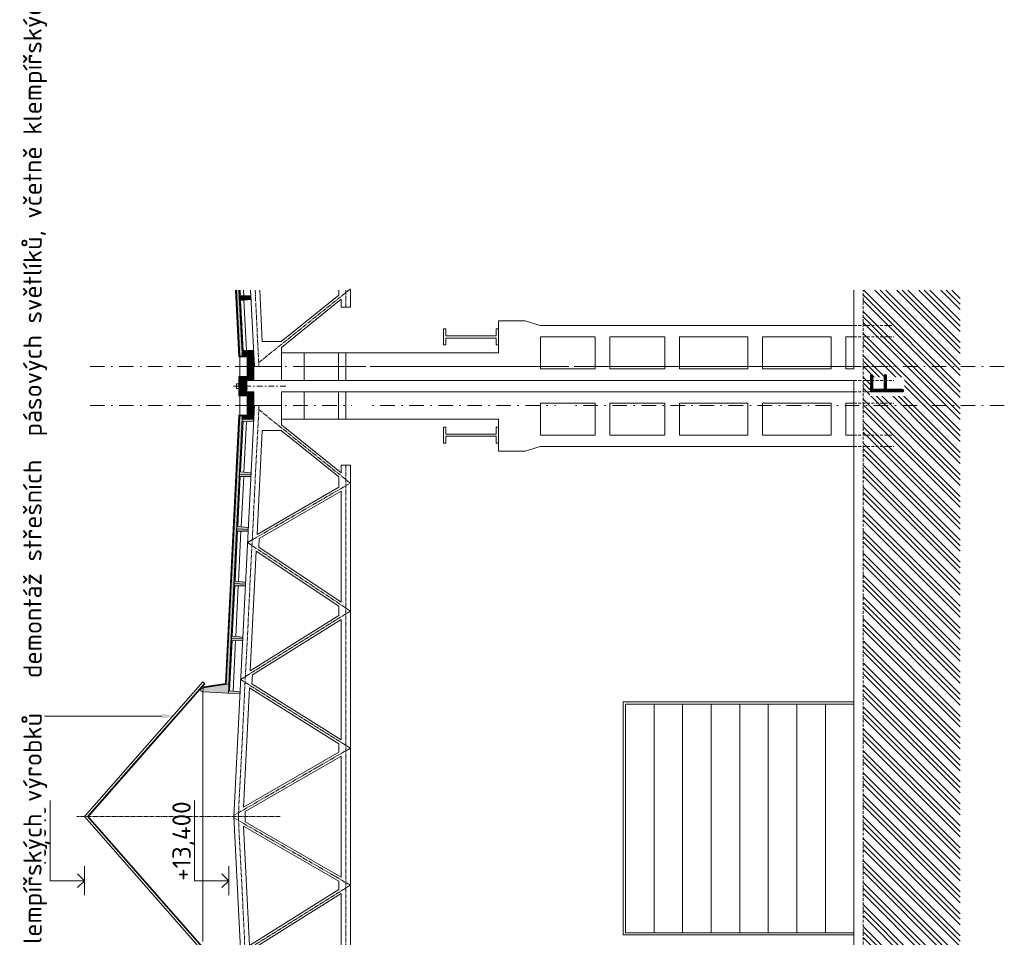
# Model space of a CAD drawing. Header units: millimetres. Extents: x -29085 to 3627694, y -159961 to 2281735.
# Tile 73 of 229: x 147219 to 168764, y 163942 to 184028. Entities that reach past the tile are written whole.
import ezdxf
from ezdxf import colors
from ezdxf.entities.mleader import LeaderData, LeaderLine
from ezdxf.math import Vec2, Vec3

# ---------------------------------------------------------------- set-up
doc = ezdxf.new("R2010")
doc.units = ezdxf.units.MM
for name, pattern in [('AM_DIN_G_W050', [13.75, 9.75, -1.5, 1, -1.5]), ('CARKOVANA', [5, 3, -2]), ('CENTERX2', [101.6, 63.5, -12.7, 12.7, -12.7]), ('DASHDOT', [25.4, 12.7, -6.35, 0, -6.35]), ('HIDDEN', [9.525, 6.35, -3.175])]:
    doc.linetypes.add(name, pattern=pattern)
for name, color, linetype, lineweight in [('A99_N_sraf', 252, 'Continuous', 0), ('A99_N_txt-popis-200', 240, 'Continuous', 5), ('A99_N_txt-popis-50', 240, 'Continuous', 9), ('A99_S_kce-demolice', 30, 'Continuous', 20), ('A99_S_kce-pohl', 7, 'Continuous', 5), ('A99_S_kce-rez-sil', 7, 'Continuous', 15), ('A99_S_kce-rez-ten', 7, 'Continuous', 9), ('A99_S_koty-200-vysk', 160, 'Continuous', 9), ('A99_S_osy', 1, 'CENTERX2', 5), ('A99_S_sraf', 252, 'Continuous', 9)]:
    doc.layers.add(name, color=color, linetype=linetype, lineweight=lineweight)
doc.styles.add('A99_popis', font='isocpeur.ttf')
doc.styles.add('ad_popis 100', font='isocpeur.ttf', dxfattribs={"height": 200})
pattern_1 = [(135, (155363.95, 111373.25), (-35.35534, -35.35534), []), (135, (155363.95, 111387.394), (-35.35534, -35.35534), []), (135, (155363.95, 111415.68), (-49.497475, -21.213203), [20, -10, 0, -10])]
pattern_2 = [(137.86, (152077.84, 139899.01), (-26.83778, -29.660305), []), (92.86, (152062.357, 139943.362), (-29.660305, 26.837778), [5, -51.568542]), (137.86, (152062.108, 139948.356), (-26.83778, -29.660305), [5, -35]), (182.86, (152058.4, 139951.71), (-26.837778, -29.660305), [5, -51.568543]), (227.86, (152053.406, 139951.46), (29.660305, -26.83778), [5, -35]), (92.86, (152050.3, 139942.76), (-29.660305, 26.837778), [5, -51.568542]), (137.86, (152054.01, 139939.405), (-26.83778, -29.660305), [5, -35]), (182.86, (152059.002, 139939.655), (-26.837778, -29.660305), [5, -51.568543]), (227.86, (152062.357, 139943.362), (29.660305, -26.83778), [5, -35]), (137.86, (152045.08, 139955.62), (-26.83778, -29.660305), [10, -30])]
pattern_3 = [(45, (-86056.908, 94283.252), (-28.284271, 28.284271), []), (0, (-86011.84, 94296.5), (28.2842712, 28.2842712), [5, -51.5685425]), (45, (-86006.84, 94296.5), (-28.284271, 28.284271), [5, -35]), (90, (-86003.303, 94300.036), (-28.2842712, 28.2842712), [5, -51.5685425]), (135, (-86003.303, 94305.036), (-28.284271, -28.284271), [5, -35]), (0, (-86011.84, 94308.572), (28.2842712, 28.2842712), [5, -51.5685425]), (45, (-86015.375, 94305.036), (-28.284271, 28.284271), [5, -35]), (90, (-86015.375, 94300.036), (-28.2842712, 28.2842712), [5, -51.5685425]), (135, (-86011.84, 94296.5), (-28.284271, -28.284271), [5, -35]), (45, (-85998.732, 94313.143), (-28.284271, 28.284271), [10, -30])]

msp = doc.modelspace()

# ---------------------------------------------------------------- hatches: boundary and pattern name
at = {"layer": 'A99_N_sraf', "linetype": 'Continuous', "lineweight": 0, "ltscale": 2, "transparency": 33554562}
h = msp.add_hatch(dxfattribs=at)
h.set_pattern_fill('BETON-LEHKY', color=256, scale=10)
h.set_pattern_definition(pattern_2)
h.paths.add_polyline_path([(152014.9, 178108.3), (151959.9, 178108.3), (152032.6, 176652.5), (152087.5, 176655.2)])
at = {"layer": 'A99_N_sraf', "lineweight": 0, "transparency": 33554687}
h = msp.add_hatch(dxfattribs=at)
h.set_pattern_fill('ZELEZOBETON', color=256, scale=10)
h.set_pattern_definition(pattern_1)
h.paths.add_polyline_path([(152040, 178108.3), (152019.9, 178108.3), (152088.5, 176735.4), (152149.5, 176738.4), (152287, 176745.3), (152338.2, 176747.9), (152336.2, 176787.8), (152106, 176786.3), (152051.1, 177885), (152280.3, 177906.4), (152276.3, 177986.3), (152046.1, 177984.8)])
h = msp.add_hatch(dxfattribs=at)
h.set_pattern_fill('ZELEZOBETON', color=256, scale=10)
h.set_pattern_definition([(45, (-137246.05, -430566.75), (-35.355339, 35.355339), []), (45, (-137231.91, -430566.75), (-35.355339, 35.355339), []), (45, (-137203.623, -430566.75), (-21.2132034, 49.4974747), [20, -10, 0, -10])])
h.paths.add_polyline_path([(152339, 176433.3), (152304, 176433.3), (152304, 176653.3), (152089, 176663.3), (152089, 176733.3), (152339, 176733.3)])
h.paths.add_polyline_path([(152339, 176133.3), (152089, 176133.3), (152089, 176203.3), (152304, 176213.3), (152304, 176433.3), (152339, 176433.3)])
at = {"layer": 'A99_N_sraf', "linetype": 'Continuous', "lineweight": 0, "ltscale": 2, "transparency": 33554562}
h = msp.add_hatch(dxfattribs=at)
h.set_pattern_fill('BETON-LEHKY', color=256, scale=10, style=0)
h.set_pattern_definition([(135, (-86071.05, 126062.394), (-28.284271, -28.284271), []), (90, (-86084.298, 126107.463), (-28.2842712, 28.2842712), [5, -51.5685425]), (135, (-86084.3, 126112.463), (-28.284271, -28.284271), [5, -35]), (180, (-86087.834, 126115.998), (-28.2842712, -28.2842712), [5, -51.5685425]), (225, (-86092.834, 126116), (28.284271, -28.284271), [5, -35]), (90, (-86096.37, 126107.463), (-28.2842712, 28.2842712), [5, -51.5685425]), (135, (-86092.834, 126103.927), (-28.284271, -28.284271), [5, -35]), (180, (-86087.834, 126103.927), (-28.2842712, -28.2842712), [5, -51.5685425]), (225, (-86084.3, 126107.463), (28.284271, -28.284271), [5, -35]), (135, (-86100.94, 126120.57), (-28.284271, -28.284271), [10, -30])])
h.paths.add_polyline_path([(152304, 176653.3), (152219.5, 176657.2), (152219, 176209.3), (152304, 176213.3)])
h = msp.add_hatch(dxfattribs=at)
h.set_pattern_fill('BETON-LEHKY', color=256, scale=10, style=0)
h.set_pattern_definition(pattern_3)
h.paths.add_polyline_path([(152083.5, 176203.3), (152034.1, 176203.3), (152034.1, 175813.3), (152083.5, 175813.3)])
at = {"layer": 'A99_N_sraf', "lineweight": 0, "transparency": 33554687}
h = msp.add_hatch(dxfattribs=at)
h.set_pattern_fill('ZELEZOBETON', color=256, scale=10)
h.set_pattern_definition([(45, (-86071.05, 94283.25), (-35.355339, 35.355339), []), (45, (-86056.91, 94283.25), (-35.355339, 35.355339), []), (45, (-86028.623, 94283.25), (-21.213203, 49.497475), [20, -10, 0, -10])])
h.paths.add_polyline_path([(152189, 176133.3), (152089, 176133.3), (152089, 175883.3), (152189, 175883.3)])
h = msp.add_hatch(dxfattribs=at)
h.set_pattern_fill('ZELEZOBETON', color=256, scale=10)
h.set_pattern_definition([(45, (-137246.05, -431416.75), (-35.355339, 35.355339), []), (45, (-137231.91, -431416.75), (-35.355339, 35.355339), []), (45, (-137203.623, -431416.75), (-21.2132034, 49.4974747), [20, -10, 0, -10])])
h.paths.add_polyline_path([(152339, 175583.3), (152304, 175583.3), (152304, 175803.3), (152089, 175813.3), (152089, 175883.3), (152339, 175883.3)])
h.paths.add_polyline_path([(152339, 175283.3), (152089, 175283.3), (152089, 175353.3), (152304, 175363.3), (152304, 175583.3), (152339, 175583.3)])
at = {"layer": 'A99_S_kce-demolice', "lineweight": 0}
h = msp.add_hatch(dxfattribs=at)
h.set_pattern_fill('BETON-LEHKY', color=256, scale=10, style=0)
h.set_pattern_definition(pattern_3)
h.paths.add_polyline_path([(152304, 175803.3), (152219.5, 175807.2), (152219, 175359.3), (152304, 175363.3)])
at = {"layer": 'A99_S_sraf', "linetype": 'Continuous', "lineweight": 0}
h = msp.add_hatch(dxfattribs=at)
h.set_pattern_fill('ZEM_PUVODNI', color=256, scale=85)
h.set_pattern_definition([(135, (-86071.05, 89198.25), (-240.4163, -240.4163), []), (135, (-86071.05, 89318.46), (-240.4163, -240.4163), []), (135, (-86071.05, 89438.67), (-240.4163, -240.4163), [])])
h.paths.add_polyline_path([(165674, 76738.3), (165674, 89258.3), (165674, 93393.3), (166229, 93393.3), (166229, 93683.3), (165674, 93683.3), (165674, 178108.3), (167799, 178108.3), (167799, 76738.3)])

# ---------------------------------------------------------------- linework, layer by layer
at = {"layer": 'A99_N_sraf', "linetype": 'Continuous', "lineweight": 0, "ltscale": 2, "transparency": 33554562}
for points in [[(152219, 176433.3), (152219, 176657.2), (152021.9, 176666.4)], [(152219, 176433.3), (152219, 176209.3), (152021.9, 176200.1)], [(152219, 175583.3), (152219, 175807.2), (152021.9, 175816.4)], [(152219, 175583.3), (152219, 175359.3), (152021.9, 175350.1)]]:
    msp.add_lwpolyline(points, dxfattribs=at)
at = {"layer": 'A99_S_kce-pohl', "lineweight": 5}
for p, q in [((154254, 177908.4), (154254, 177738.6)), ((154254, 174108.1), (154254, 174277.9))]:
    msp.add_line(p, q, dxfattribs=at)
at = {"layer": 'A99_S_kce-pohl', "lineweight": 0}
for points in [[(152012.6, 176651.5), (151939.8, 178108.3)], [(152032.6, 176652.5), (151959.9, 178108.3)], [(152083.5, 176735.1), (152014.9, 178108.3)], [(152083.5, 175281.4), (151794, 169486.9)]]:
    msp.add_lwpolyline(points, dxfattribs=at)
at = {"layer": 'A99_S_kce-pohl', "linetype": 'CARKOVANA', "lineweight": 0, "ltscale": 15}
for points, const_width in [([(152022.6, 176652), (151949.9, 178108.3)], 20), ([(152086, 176735.3), (152017.4, 178108.3)], 5), ([(152086, 175281.2), (151796.6, 169488.5)], 5)]:
    msp.add_lwpolyline(points, dxfattribs=dict(at, const_width=const_width))
at = {"layer": 'A99_S_kce-pohl', "color": 1, "lineweight": 0}
msp.add_lwpolyline([(152088.5, 176735.4), (152019.9, 178108.3)], dxfattribs=at)
at = {"layer": 'A99_S_kce-pohl', "lineweight": 5}
for points in [[(152270.2, 178108.3), (152354, 176433.3)], [(152470.5, 178108.3), (152526.7, 176983.3)], [(154204, 177996.5), (152943.1, 176983.3)], [(154204, 178108.3), (154204, 177996.5)], [(154254, 177908.4), (152944, 176855.6)], [(152943.1, 176983.3), (152526.7, 176983.3)], [(152944, 176433.3), (152944, 176855.6)], [(151904, 166583.3), (152354, 175583.3)], [(152944, 175583.3), (152354, 175583.3)], [(152944, 175583.3), (152944, 175160.9)], [(152413.1, 172761.9), (152526.7, 175033.3)], [(152943.1, 175033.3), (152526.7, 175033.3)], [(154204, 174020), (152943.1, 175033.3)], [(154254, 174108.1), (152944, 175160.9)], [(154204, 173796.6), (154204, 174020)], [(152413.1, 172761.9), (154204, 173796.6)], [(152458.7, 172672.7), (154254, 173710)], [(154254, 171276.7), (154254, 173710)], [(152458.7, 172672.7), (152449.1, 172479.9)], [(152263.7, 169773.3), (152394.8, 172395.9)], [(154204, 171189.8), (152394.8, 172395.9)], [(154254, 171276.7), (152449.1, 172479.9)], [(154204, 170986), (154204, 171189.8)], [(152263.7, 169773.3), (154204, 170986)], [(152309.3, 169683.9), (154254, 170899.3)], [(154254, 168267.2), (154254, 170899.3)], [(152299.5, 169488.7), (152309.3, 169683.9)], [(154204, 168180.5), (152245.3, 169404.7)], [(154254, 168267.2), (152299.5, 169488.7)], [(154204, 167996.5), (154204, 168180.5)], [(154204, 167996.5), (152114.5, 166788.4)], [(154254, 167909.9), (152154, 166695.7)], [(154254, 166583.3), (154254, 167909.9)], [(151904, 166583.3), (152354, 157583.3)], [(152154, 166583.3), (152154, 166695.7)], [(152154, 166583.3), (152154, 166470.8)], [(154254, 166583.3), (154254, 165256.6)], [(152114.5, 166378.1), (152245.3, 163761.8)], [(154204, 165170), (152114.5, 166378.1)], [(154254, 165256.6), (152154, 166470.8)], [(154204, 165170), (154204, 164986)], [(154204, 164986), (152245.3, 163761.8)], [(154254, 164899.3), (152299.5, 163677.8)], [(154254, 164899.3), (154254, 162267.2)]]:
    msp.add_lwpolyline(points, dxfattribs=at)
at = {"layer": 'A99_S_kce-pohl', "color": 253, "linetype": 'AM_DIN_G_W050', "lineweight": 0, "ltscale": 10}
for points in [[(152370.3, 178108.3), (152453.8, 176438.2)], [(152003.8, 166578.3), (152453.8, 175578.3)], [(152003.8, 166588.2), (152453.8, 157588.2)]]:
    msp.add_lwpolyline(points, dxfattribs=at)
at = {"layer": 'A99_S_kce-pohl'}
for points in [[(160134, 176383.3), (160134, 177083.3), (161334, 177083.3), (161334, 176383.3)], [(161654, 176383.3), (161654, 177083.3), (163154, 177083.3), (163154, 176383.3)], [(163474, 176383.3), (163474, 177083.3), (164974, 177083.3), (164974, 176383.3)], [(165294, 176383.3), (165294, 177083.3), (165474, 177083.3), (165474, 176383.3)], [(160134, 175633.3), (160134, 174933.3), (161334, 174933.3), (161334, 175633.3)], [(161654, 175633.3), (161654, 174933.3), (163154, 174933.3), (163154, 175633.3)], [(163474, 175633.3), (163474, 174933.3), (164974, 174933.3), (164974, 175633.3)], [(165294, 175633.3), (165294, 174933.3), (165474, 174933.3), (165474, 175633.3)], [(165474, 169093.3), (160424, 169093.3), (160424, 163993.3), (165474, 163993.3)], [(165474, 169043.3), (160474, 169043.3), (160474, 164043.3), (165474, 164043.3)]]:
    msp.add_lwpolyline(points, close=True, dxfattribs=at)
for points in [[(161099, 169043.3), (161099, 169043.3), (161099, 164043.3)], [(161724, 169043.3), (161724, 169043.3), (161724, 164043.3)], [(162349, 169043.3), (162349, 169043.3), (162349, 164043.3)], [(162974, 169043.3), (162974, 169043.3), (162974, 164043.3)], [(163599, 169043.3), (163599, 169043.3), (163599, 164043.3)], [(164224, 169043.3), (164224, 169043.3), (164224, 164043.3)], [(164849, 169043.3), (164849, 169043.3), (164849, 164043.3)]]:
    msp.add_lwpolyline(points, dxfattribs=at)
at = {"layer": 'A99_S_kce-rez-sil'}
for p, q in [((156494, 176908.3), (156494, 177258.3)), ((156494, 177258.3), (156544, 177258.3)), ((156544, 177258.3), (156544, 177108.3)), ((156544, 177108.3), (157644, 177108.3)), ((157694, 177258.3), (157644, 177258.3)), ((157644, 177258.3), (157644, 177108.3)), ((157694, 176908.3), (157694, 177258.3)), ((156494, 176908.3), (156544, 176908.3)), ((156544, 176908.3), (156544, 177058.3)), ((156544, 177058.3), (157644, 177058.3)), ((157644, 176908.3), (157644, 177058.3)), ((157694, 176908.3), (157644, 176908.3)), ((156494, 175108.3), (156494, 174758.3)), ((156494, 175108.3), (156544, 175108.3)), ((156544, 175108.3), (156544, 174958.3)), ((156544, 174958.3), (157644, 174958.3)), ((157694, 175108.3), (157644, 175108.3)), ((157644, 175108.3), (157644, 174958.3)), ((157694, 175108.3), (157694, 174758.3)), ((156494, 174758.3), (156544, 174758.3)), ((156544, 174908.3), (157644, 174908.3)), ((156544, 174758.3), (156544, 174908.3)), ((157644, 174758.3), (157644, 174908.3)), ((157694, 174758.3), (157644, 174758.3))]:
    msp.add_line(p, q, dxfattribs=at)
at = {"layer": 'A99_S_kce-rez-sil', "color": 7, "linetype": 'HIDDEN', "lineweight": 5, "ltscale": 10}
for points in [[(165474, 177333.3), (166344, 177333.3)], [(165474, 177083.3), (166344, 177083.3)], [(165479, 176433.3), (166349, 176433.3)], [(165474, 175633.3), (166344, 175633.3)], [(165474, 174933.3), (166344, 174933.3)], [(165474, 174683.3), (166344, 174683.3)]]:
    msp.add_lwpolyline(points, dxfattribs=at)
at = {"layer": 'A99_S_kce-rez-sil'}
for points in [[(152944, 176733.3), (152944, 176133.3), (153444, 176133.3), (153444, 176733.3)], [(152944, 175283.3), (152944, 175883.3), (153444, 175883.3), (153444, 175283.3)]]:
    msp.add_lwpolyline(points, close=True, dxfattribs=at)
at = {"layer": 'A99_S_kce-rez-ten', "lineweight": 13}
for p, q in [((165474, 176433.3), (165474, 178108.3)), ((165474, 176133.3), (152189, 176133.3)), ((165474, 121013.3), (165474, 176133.3))]:
    msp.add_line(p, q, dxfattribs=at)
at = {"layer": 'A99_S_kce-rez-ten', "linetype": 'HIDDEN', "lineweight": 5, "ltscale": 10}
msp.add_line((165674, 93683.3), (165674, 178108.3), dxfattribs=at)
at = {"layer": 'A99_S_kce-rez-ten'}
msp.add_line((153444, 176433.3), (165474, 176433.3), dxfattribs=at)
at = {"layer": 'A99_S_kce-rez-ten', "lineweight": 0}
for points in [[(152012.9, 176646.8), (151939.8, 178108.3)], [(152032.6, 176652.5), (151959.9, 178108.3)], [(152083.5, 176735.3), (152083.5, 176663.5)], [(152088.5, 176735.3), (152088.5, 176663.3)], [(152199, 176433.3), (152199, 176638.1), (152012.9, 176646.8)], [(152219, 176433.3), (152219, 176657.2), (152013.8, 176666.7)], [(152199, 176433.3), (152199, 176228.4), (152012.9, 176219.7)], [(152219, 176433.3), (152219, 176209.3), (152013.8, 176199.8)], [(152014.1, 175958.3), (151964.1, 175958.3), (151964.1, 176058.3), (152014.1, 176058.3)], [(152014.1, 175796.7), (152014.1, 176219.8)], [(152034.1, 175815.8), (152034.1, 176200.7)], [(152083.5, 176203.3), (152083.5, 175813.5)], [(152089, 175883.3), (152089, 176133.3)], [(152189, 175883.3), (152189, 176133.3)], [(152219, 175583.3), (152219, 175807.2), (152013.8, 175816.7)], [(152088.5, 175885.3), (152088.5, 175813.3)], [(152199, 175583.3), (152199, 175788.1), (152012.9, 175796.8)], [(152199, 175583.3), (152199, 175378.4), (152012.9, 175369.7)], [(152219, 175583.3), (152219, 175359.3), (152013.8, 175349.8)], [(152083.5, 175281.2), (152083.5, 175353)], [(152088.5, 175281.2), (152088.5, 175353.2)]]:
    msp.add_lwpolyline(points, dxfattribs=at)
at = {"layer": 'A99_S_kce-rez-ten', "linetype": 'CARKOVANA', "lineweight": 0, "ltscale": 15}
for points, const_width in [([(152022.6, 176652), (151949.9, 178108.3)], 20), ([(152086, 176735.3), (152086, 176663.4)], 5), ([(152209, 176433.3), (152209, 176647.7), (152022.4, 176656.3)], 20), ([(152209, 176433.3), (152209, 176218.8), (152022.4, 176210.2)], 20), ([(152024.1, 175815.8), (152024.1, 176200.7)], 20), ([(152086, 176203.3), (152086, 175813.4)], 5), ([(152209, 175583.3), (152209, 175797.7), (152022.4, 175806.3)], 20), ([(152209, 175583.3), (152209, 175368.8), (152022.4, 175360.2)], 20), ([(152086, 175281.2), (152086, 175353.1)], 5)]:
    msp.add_lwpolyline(points, dxfattribs=dict(at, const_width=const_width))
at = {"layer": 'A99_S_kce-rez-ten', "lineweight": 9}
for points in [[(152040, 178108.3), (152046.1, 177984.8), (152276.3, 177986.3), (152278.3, 177946.4), (152278.3, 177946.4)], [(152338.2, 176747.9), (152336.2, 176787.8), (152106, 176786.3), (152051.1, 177885), (152280.3, 177906.4), (152278.3, 177946.4), (152278.3, 177946.4)], [(152189, 176133.3), (152189, 175883.3), (152339, 175883.3), (152336.2, 175228.7), (152106, 175230.2), (152051.1, 174131.6), (152280.3, 174110.1), (152278.3, 174070.1), (152278.3, 174070.1)], [(152218.5, 172871.6), (152220.5, 172911.6), (151991.3, 172933), (152046.1, 174031.7), (152276.3, 174030.2), (152278.3, 174070.1), (152278.3, 174070.1)], [(152218.5, 172871.6), (152216.5, 172831.7), (151986.3, 172833.2), (151931.4, 171734.5), (152160.6, 171713.1), (152158.6, 171673.1), (152158.6, 171673.1)], [(152098.7, 170474.6), (152100.7, 170514.6), (151871.5, 170536), (151926.4, 171634.7), (152156.6, 171633.2), (152158.6, 171673.1), (152158.6, 171673.1)], [(152098.7, 170474.6), (152096.7, 170434.7), (151866.5, 170436.2), (151811.6, 169337.5), (152040.8, 169316.1), (152038.8, 169276.1), (151789.2, 169288.6)]]:
    msp.add_lwpolyline(points, dxfattribs=at)
at = {"layer": 'A99_S_kce-rez-ten', "lineweight": 5}
for points in [[(152121.2, 177985.3), (152115.1, 178108.3)], [(152125.9, 177891.9), (152181.1, 176786.8)], [(152034, 176218.3), (152034, 176648.3)], [(152034, 175368.3), (152034, 175798.3)], [(152125.9, 174124.6), (152181.1, 175229.7)], [(152121.2, 174031.2), (152066, 172926)], [(152061.3, 172832.7), (152006.1, 171727.5)], [(152001.5, 171634.2), (151946.2, 170529)], [(151941.6, 170435.7), (151886.4, 169330.5)], [(152114.5, 166788.4), (152245.3, 169404.7)]]:
    msp.add_lwpolyline(points, dxfattribs=at)
at = {"layer": 'A99_S_kce-rez-ten', "lineweight": 0}
for points in [[(152089, 176133.3), (152339, 176133.3), (152339, 176733.3), (152089, 176733.3), (152089, 176663.3), (152304, 176653.3), (152304, 176213.3), (152089, 176203.3)], [(152089, 175283.3), (152339, 175283.3), (152339, 175883.3), (152089, 175883.3), (152089, 175813.3), (152304, 175803.3), (152304, 175363.3), (152089, 175353.3)], [(152278.3, 174070.1), (152028.7, 174082.6), (151968.8, 172884.1), (152218.5, 172871.6), (152220.5, 172911.6), (151991.3, 172933), (152046.1, 174031.7), (152276.3, 174030.2)], [(152218.5, 172871.6), (151968.8, 172884.1), (151908.9, 171685.6), (152158.6, 171673.1), (152160.6, 171713.1), (151931.4, 171734.5), (151986.3, 172833.2), (152216.5, 172831.7)], [(152158.6, 171673.1), (151908.9, 171685.6), (151849, 170487.1), (152098.7, 170474.6), (152100.7, 170514.6), (151871.5, 170536), (151926.4, 171634.7), (152156.6, 171633.2)], [(152098.7, 170474.6), (151849, 170487.1), (151789.2, 169288.6), (152038.8, 169276.1), (152040.8, 169316.1), (151811.6, 169337.5), (151866.5, 170436.2), (152096.7, 170434.7)]]:
    msp.add_lwpolyline(points, close=True, dxfattribs=at)
at = {"layer": 'A99_S_kce-rez-ten', "color": 1, "lineweight": 0}
for points in [[(152089, 176733.3), (152089, 176663.3), (152089, 176663.3), (152304, 176653.3), (152304, 176433.3)], [(152089, 175883.3), (152089, 175813.3), (152089, 175813.3), (152304, 175803.3), (152304, 175583.3)]]:
    msp.add_lwpolyline(points, dxfattribs=at)
at = {"layer": 'A99_S_kce-rez-ten', "lineweight": 13}
msp.add_lwpolyline([(152944, 176433.3), (152354, 176433.3)], dxfattribs=at)
at = {"layer": 'A99_S_koty-200-vysk', "ltscale": 2}
for p, q in [((147886.3, 165178.5), (147886.3, 166935)), ((151043.2, 165178.5), (151043.2, 166935)), ((148635.3, 164861.2), (148635.3, 165495.8)), ((151792.2, 164861.2), (151792.2, 165495.8)), ((148635.3, 165178.5), (148485.4, 165328.1)), ((151792.2, 165178.5), (151642.2, 165328.1)), ((148635.3, 165178.5), (147886.3, 165178.5)), ((148635.3, 165178.5), (148485.4, 165029)), ((151792.2, 165178.5), (151043.2, 165178.5)), ((151792.2, 165178.5), (151642.2, 165029))]:
    msp.add_line(p, q, dxfattribs=at)
at = {"layer": 'A99_S_osy', "linetype": 'DASHDOT', "lineweight": 5, "ltscale": 25}
msp.add_line((168763.8, 175583.3), (148743.8, 175583.3), dxfattribs=at)
at = {"layer": 'A99_S_osy', "linetype": 'DASHDOT', "lineweight": 5, "ltscale": 10}
msp.add_lwpolyline([(153041.8, 176008.3), (151846.4, 176008.3)], dxfattribs=at)

# ---------------------------------------------------------------- texts
at = {"layer": 'A99_S_koty-200-vysk', "ltscale": 2, "style": 'A99_popis'}
for s, p in [('+16,810 ', (147796.6, 165178.3)), ('+13,400', (150960.5, 165178.3))]:
    msp.add_text(s, height=400, rotation=90, dxfattribs=at).set_placement(p)

# ---------------------------------------------------------------- next in the draw order: texts
at = {"layer": 'A99_N_txt-popis-200', "color": 1, "lineweight": 0, "insert": (165825.5, 175788.3), "char_height": 750, "width": 413.221, "attachment_point": 1, "rotation": 90, "style": 'ad_popis 100', "bg_fill": 3, "box_fill_scale": 1, "bg_fill_color": 256, "bg_fill_transparency": 0}
msp.add_mtext('F', dxfattribs=at)

# ---------------------------------------------------------------- next in the draw order: leaders
at = {"layer": 'A99_N_txt-popis-50', "lineweight": 9}
ml = msp.add_multileader_mtext('Standard', dxfattribs=at)
ml.set_content('\\A1;{\\C256;demontáž střešních  panelů PUR + polykarbonát, tl.40mm, včetně klempířských výrobků}', color=1, style='A99_popis')
ml.set_leader_properties(color=256, linetype='ByLayer', lineweight=-1)
ml.build(insert=Vec2(0, 0))
ml.multileader.update_dxf_attribs({"dogleg_length": 1, "arrow_head_size": 300, "scale": 200})
ctx = ml.context
ctx.base_point, ctx.scale, ctx.char_height, ctx.arrow_head_size, ctx.landing_gap_size, ctx.plane_origin, ctx.plane_x_axis, ctx.plane_y_axis = Vec3(147558.9, 101197.9), 200, 400, 300, 250, Vec3(153365, 104357.9), Vec3(0, 1), Vec3(-1, 0)
notes = []
notes.append((ctx, [(0, (1, 1, 0), (147558.9, 100612.9), (0, 1), 585, [(0, [(151669, 100612.9)], 0, [])])]))
ctx.mtext.insert, ctx.mtext.text_direction, ctx.mtext.rotation, ctx.mtext.width, ctx.mtext.flow_direction = Vec3(147298.9, 101447.9), Vec3(0, 1), 1.5707963, 10901.433, 5
ctx.mtext.has_bg_fill, ctx.mtext.bg_color, ctx.mtext.bg_scale_factor, ctx.mtext.bg_transparency, ctx.mtext.use_window_bg_color = 1, -1073741824, 1, 0, 1
ml = msp.add_multileader_mtext('Standard', dxfattribs=at)
ml.set_content('\\A1;{\\C256;demontáž pásového prosvětlení z polykarbonátu}', color=1, style='A99_popis')
ml.set_leader_properties(color=256, linetype='ByLayer', lineweight=-1)
ml.build(insert=Vec2(0, 0))
ml.multileader.update_dxf_attribs({"dogleg_length": 1, "arrow_head_size": 300, "scale": 200})
ctx = ml.context
ctx.base_point, ctx.scale, ctx.char_height, ctx.arrow_head_size, ctx.landing_gap_size, ctx.plane_origin, ctx.plane_x_axis, ctx.plane_y_axis = Vec3(154744.8, 86530.6), 200, 400, 300, 250, Vec3(160550.8, 88883.3), Vec3(0, 1), Vec3(-1, 0)
notes.append((ctx, [(1, (1, 1, 0), (154744.8, 92295.6), (0, -1), 585, [(0, [(154759.8, 93398.3)], 0, [])])]))
ctx.mtext.insert, ctx.mtext.text_direction, ctx.mtext.rotation, ctx.mtext.width, ctx.mtext.flow_direction = Vec3(154484.8, 86780.6), Vec3(0, 1), 1.5707963, 5217.251, 5
ctx.mtext.has_bg_fill, ctx.mtext.bg_color, ctx.mtext.bg_scale_factor, ctx.mtext.bg_transparency, ctx.mtext.use_window_bg_color = 1, -1073741824, 1, 0, 1
ml = msp.add_multileader_mtext('Standard', dxfattribs=at)
ml.set_content('\\A1;{\\C256;demontáž stěnových panelů PUR, tl.40mm, včetně klempířských výrobků}', color=1, style='A99_popis')
ml.set_leader_properties(color=256, linetype='ByLayer', lineweight=-1)
ml.build(insert=Vec2(0, 0))
ml.multileader.update_dxf_attribs({"dogleg_length": 1, "arrow_head_size": 300, "scale": 200})
ctx = ml.context
ctx.base_point, ctx.scale, ctx.char_height, ctx.arrow_head_size, ctx.landing_gap_size, ctx.plane_origin, ctx.plane_x_axis, ctx.plane_y_axis = Vec3(159204.8, 86526.7), 200, 400, 300, 250, Vec3(165010.8, 88883.3), Vec3(0, 1), Vec3(-1, 0)
notes.append((ctx, [(1, (1, 1, 0), (159204.8, 92651.7), (0, -1), 585, [(0, [(159219.8, 93398.3)], 0, [])])]))
ctx.mtext.insert, ctx.mtext.text_direction, ctx.mtext.rotation, ctx.mtext.width, ctx.mtext.flow_direction = Vec3(158944.8, 86776.7), Vec3(0, 1), 1.5707963, 5217.251, 5
ctx.mtext.has_bg_fill, ctx.mtext.bg_color, ctx.mtext.bg_scale_factor, ctx.mtext.bg_transparency, ctx.mtext.use_window_bg_color = 1, -1073741824, 1, 0, 1
for ctx, leaders in notes:
    for number, flags, end, landing, length, lines in leaders:
        leader = LeaderData()
        leader.index, (leader.has_last_leader_line, leader.has_dogleg_vector, leader.attachment_direction) = number, flags
        leader.last_leader_point, leader.dogleg_vector, leader.dogleg_length = Vec3(end), Vec3(landing), length
        for number, points, colour, breaks in lines:
            line = LeaderLine()
            line.index, line.vertices, line.color, line.breaks = number, Vec3.list(points), colors.encode_raw_color(colour), breaks
            leader.lines.append(line)
        ctx.leaders.append(leader)

# ---------------------------------------------------------------- next in the draw order: hatches: boundary and pattern name
at = {"layer": 'A99_N_sraf', "lineweight": 0, "transparency": 33554687}
h = msp.add_hatch(dxfattribs=at)
h.set_pattern_fill('ZELEZOBETON', color=256, scale=10)
h.set_pattern_definition(pattern_1)
h.paths.add_polyline_path([(152088.5, 175281.1), (152149.5, 175278.1), (152287, 175271.2), (152338.2, 175268.6), (152336.2, 175228.7), (152106, 175230.2), (152051.1, 174131.6), (152280.3, 174110.1), (152276.3, 174030.2), (152046.1, 174031.7), (151991.3, 172933), (152220.4, 172911.6), (152216.4, 172831.7), (151986.3, 172833.2), (151931.4, 171734.5), (152160.4, 171713.1), (152156.4, 171633.2), (151926.4, 171634.7), (151871.5, 170536), (152100.7, 170514.6), (152096.5, 170434.7), (151866.5, 170436.2), (151811.6, 169337.5), (152040.6, 169316.1), (152038.6, 169276.1), (151229.9, 169316.5), (151234.3, 169406.4), (151799.1, 169488.3)])
at = {"layer": 'A99_N_sraf', "linetype": 'Continuous', "lineweight": 0, "ltscale": 2, "transparency": 33554562}
h = msp.add_hatch(dxfattribs=at)
h.set_pattern_fill('BETON-LEHKY', color=256, scale=10)
h.set_pattern_definition(pattern_2)
h.paths.add_polyline_path([(152032.6, 175364), (151739.7, 169501.3), (151794.6, 169498.6), (152087.5, 175361.3)])

# ---------------------------------------------------------------- next in the draw order: linework, layer by layer
at = {"layer": 'A99_S_kce-demolice', "lineweight": 9}
msp.add_lwpolyline([(151233.6, 169395.9), (151229.5, 169326), (151184.5, 169328.7), (151188.7, 169398.6)], close=True, dxfattribs=at)
msp.add_lwpolyline([(151223.4, 169533.4), (151272.3, 169490.6)], dxfattribs=at)
at = {"layer": 'A99_S_kce-pohl', "lineweight": 5}
for p, q in [((154254, 177738.6), (154454, 177738.6)), ((154254, 174277.9), (154454, 174277.9))]:
    msp.add_line(p, q, dxfattribs=at)
at = {"layer": 'A99_S_kce-pohl', "color": 253, "linetype": 'AM_DIN_G_W050', "lineweight": 0, "ltscale": 10}
for points in [[(154454, 178133.3), (152449.6, 176522.5)], [(154354, 177738.6), (154354, 177738.6), (154354, 178108.3)], [(154454, 173883.3), (152449.6, 175494)], [(154354, 174277.9), (154354, 174277.9), (154354, 166583.3)], [(152054, 169583.3), (154454, 171083.3), (152204, 172583.3), (154454, 173883.3)], [(154454, 168083.3), (152054, 169583.3)], [(154454, 168083.3), (151905.3, 166609.7)], [(154454, 165083.3), (151905.3, 166556.8)], [(154354, 158888.6), (154354, 158888.6), (154354, 166583.3)], [(154454, 165083.3), (152054, 163583.3)]]:
    msp.add_lwpolyline(points, dxfattribs=at)
at = {"layer": 'A99_S_kce-pohl', "lineweight": 5}
for points in [[(154454, 178108.3), (154454, 177738.6)], [(154454, 166583.3), (154454, 174277.9)], [(154454, 166583.3), (154454, 158888.6)]]:
    msp.add_lwpolyline(points, dxfattribs=at)
at = {"layer": 'A99_S_kce-pohl'}
for points in [[(157694, 176733.3), (157694, 177433.3), (158279, 177433.3), (158609, 177333.3), (165474, 177333.3)], [(157694, 176733.3), (152944, 176733.3), (152944, 176133.3), (165474, 176133.3)], [(157694, 175283.3), (152944, 175283.3), (152944, 175883.3), (165474, 175883.3)], [(157694, 175283.3), (157694, 174583.3), (158279, 174583.3), (158609, 174683.3), (165474, 174683.3)]]:
    msp.add_lwpolyline(points, dxfattribs=at)
for points in [[(158614, 176383.3), (158614, 177083.3), (159814, 177083.3), (159814, 176383.3)], [(158614, 175633.3), (158614, 174933.3), (159814, 174933.3), (159814, 175633.3)]]:
    msp.add_lwpolyline(points, close=True, dxfattribs=at)
at = {"layer": 'A99_S_kce-pohl', "linetype": 'CARKOVANA', "lineweight": 0, "ltscale": 15, "const_width": 20}
msp.add_lwpolyline([(152022.6, 175364.5), (151729, 169487.6), (151239, 169417.1)], dxfattribs=at)
at = {"layer": 'A99_S_kce-pohl', "lineweight": 0}
for points in [[(152088.5, 175281.1), (151799.1, 169488.3), (151232.9, 169406.2)], [(152012.6, 175365), (151719.5, 169497), (151239, 169427.3)], [(152032.6, 175364), (151738.6, 169479.6), (151239, 169407.1)]]:
    msp.add_lwpolyline(points, dxfattribs=at)
at = {"layer": 'A99_S_kce-rez-sil'}
for points in [[(154194, 176733.3), (154194, 176133.3), (154354, 176133.3), (154354, 176733.3)], [(154194, 175883.3), (154194, 175283.3), (154354, 175283.3), (154354, 175883.3)]]:
    msp.add_lwpolyline(points, close=True, dxfattribs=at)
at = {"layer": 'A99_S_kce-rez-sil', "color": 7, "linetype": 'HIDDEN', "lineweight": 5, "ltscale": 10}
for points in [[(165474, 176133.3), (166344, 176133.3)], [(165474, 175883.3), (166344, 175883.3)]]:
    msp.add_lwpolyline(points, dxfattribs=at)
at = {"layer": 'A99_S_kce-rez-ten', "linetype": 'CARKOVANA', "lineweight": 0, "ltscale": 15, "const_width": 20}
msp.add_lwpolyline([(152022.6, 175364.5), (151729, 169487.6), (151239, 169417.1)], dxfattribs=at)
at = {"layer": 'A99_S_kce-rez-ten', "lineweight": 0}
for points in [[(152012.9, 175369.7), (151719.5, 169497), (151239, 169427.3)], [(152032.6, 175364), (151738.6, 169479.6), (151239, 169407.1)], [(151234.3, 169408), (151229, 169318.3)], [(151229, 169318.3), (151229, 163848.3)]]:
    msp.add_lwpolyline(points, dxfattribs=at)
at = {"layer": 'A99_S_kce-rez-ten', "lineweight": 9}
msp.add_lwpolyline([(151229.9, 169316.5), (151789.2, 169288.6)], dxfattribs=at)

# ---------------------------------------------------------------- next in the draw order: leaders
at = {"layer": 'A99_N_txt-popis-50', "lineweight": 9}
ml = msp.add_multileader_mtext('Standard', dxfattribs=at)
ml.set_content('\\A1;{\\C256;demontáž střešních  pásových světlíků, včetně klempířských výrobků}', color=1, style='A99_popis')
ml.set_leader_properties(color=256, linetype='ByLayer', lineweight=-1)
ml.build(insert=Vec2(0, 0))
ml.multileader.update_dxf_attribs({"dogleg_length": 1, "arrow_head_size": 300, "scale": 200})
ctx = ml.context
ctx.base_point, ctx.scale, ctx.char_height, ctx.arrow_head_size, ctx.landing_gap_size, ctx.plane_origin, ctx.plane_x_axis, ctx.plane_y_axis = Vec3(147558.9, 133287.6), 200, 400, 300, 250, Vec3(153365, 136447.6), Vec3(0, 1), Vec3(-1, 0)
notes = []
notes.append((ctx, [(0, (1, 1, 0), (147558.9, 132702.6), (0, 1), 585, [(0, [(150632.5, 132702.6)], 0, [])])]))
ctx.mtext.insert, ctx.mtext.text_direction, ctx.mtext.rotation, ctx.mtext.width, ctx.mtext.flow_direction = Vec3(147298.9, 133537.6), Vec3(0, 1), 1.5707963, 5217.251, 5
ctx.mtext.has_bg_fill, ctx.mtext.bg_color, ctx.mtext.bg_scale_factor, ctx.mtext.bg_transparency, ctx.mtext.use_window_bg_color = 1, -1073741824, 1, 0, 1
for ctx, leaders in notes:
    for number, flags, end, landing, length, lines in leaders:
        leader = LeaderData()
        leader.index, (leader.has_last_leader_line, leader.has_dogleg_vector, leader.attachment_direction) = number, flags
        leader.last_leader_point, leader.dogleg_vector, leader.dogleg_length = Vec3(end), Vec3(landing), length
        for number, points, colour, breaks in lines:
            line = LeaderLine()
            line.index, line.vertices, line.color, line.breaks = number, Vec3.list(points), colors.encode_raw_color(colour), breaks
            leader.lines.append(line)
        ctx.leaders.append(leader)

# ---------------------------------------------------------------- next in the draw order: leaders
ml = msp.add_multileader_mtext('Standard', dxfattribs=at)
ml.set_content('\\A1;{\\C256;demontáž střešních  pásových světlíků, včetně klempířských výrobků}', color=1, style='A99_popis')
ml.set_leader_properties(color=256, linetype='ByLayer', lineweight=-1)
ml.build(insert=Vec2(0, 0))
ml.multileader.update_dxf_attribs({"dogleg_length": 1, "arrow_head_size": 300, "scale": 200})
ctx = ml.context
ctx.base_point, ctx.scale, ctx.char_height, ctx.arrow_head_size, ctx.landing_gap_size, ctx.plane_origin, ctx.plane_x_axis, ctx.plane_y_axis = Vec3(147558.9, 151367.6), 200, 400, 300, 250, Vec3(153365, 154527.6), Vec3(0, 1), Vec3(-1, 0)
notes = []
notes.append((ctx, [(0, (1, 1, 0), (147558.9, 150782.6), (0, 1), 585, [(0, [(150632.5, 150782.6)], 0, [])])]))
ctx.mtext.insert, ctx.mtext.text_direction, ctx.mtext.rotation, ctx.mtext.width, ctx.mtext.flow_direction = Vec3(147298.9, 151617.6), Vec3(0, 1), 1.5707963, 5217.251, 5
ctx.mtext.has_bg_fill, ctx.mtext.bg_color, ctx.mtext.bg_scale_factor, ctx.mtext.bg_transparency, ctx.mtext.use_window_bg_color = 1, -1073741824, 1, 0, 1
for ctx, leaders in notes:
    for number, flags, end, landing, length, lines in leaders:
        leader = LeaderData()
        leader.index, (leader.has_last_leader_line, leader.has_dogleg_vector, leader.attachment_direction) = number, flags
        leader.last_leader_point, leader.dogleg_vector, leader.dogleg_length = Vec3(end), Vec3(landing), length
        for number, points, colour, breaks in lines:
            line = LeaderLine()
            line.index, line.vertices, line.color, line.breaks = number, Vec3.list(points), colors.encode_raw_color(colour), breaks
            leader.lines.append(line)
        ctx.leaders.append(leader)

# ---------------------------------------------------------------- next in the draw order: linework, layer by layer
at = {"layer": 'A99_S_kce-demolice', "lineweight": 9}
for points in [[(151223.4, 163634.6), (148635.2, 166584)], [(151263, 163669.3), (148705.2, 166584)], [(151272.3, 163677.5), (148713.4, 166593.4)]]:
    msp.add_lwpolyline(points, dxfattribs=at)
at = {"layer": 'A99_S_kce-pohl', "color": 253, "linetype": 'AM_DIN_G_W050', "lineweight": 0, "ltscale": 10}
msp.add_lwpolyline([(152914.8, 166584), (148467.6, 166584)], dxfattribs=at)

# ---------------------------------------------------------------- next in the draw order: leaders
at = {"layer": 'A99_N_txt-popis-50', "lineweight": 9}
ml = msp.add_multileader_mtext('Standard', dxfattribs=at)
ml.set_content('\\A1;{\\C256;demontáž střešních  pásových světlíků, včetně klempířských výrobků}', color=1, style='A99_popis')
ml.set_leader_properties(color=256, linetype='ByLayer', lineweight=-1)
ml.build(insert=Vec2(0, 0))
ml.multileader.update_dxf_attribs({"dogleg_length": 1, "arrow_head_size": 300, "scale": 200})
ctx = ml.context
ctx.base_point, ctx.scale, ctx.char_height, ctx.arrow_head_size, ctx.landing_gap_size, ctx.plane_origin, ctx.plane_x_axis, ctx.plane_y_axis = Vec3(147558.9, 169367.6), 200, 400, 300, 250, Vec3(153365, 172527.6), Vec3(0, 1), Vec3(-1, 0)
notes = []
notes.append((ctx, [(0, (1, 1, 0), (147558.9, 168782.6), (0, 1), 585, [(0, [(150632.5, 168782.6)], 0, [])])]))
ctx.mtext.insert, ctx.mtext.text_direction, ctx.mtext.rotation, ctx.mtext.width, ctx.mtext.flow_direction = Vec3(147298.9, 169617.6), Vec3(0, 1), 1.5707963, 5217.251, 5
ctx.mtext.has_bg_fill, ctx.mtext.bg_color, ctx.mtext.bg_scale_factor, ctx.mtext.bg_transparency, ctx.mtext.use_window_bg_color = 1, -1073741824, 1, 0, 1
for ctx, leaders in notes:
    for number, flags, end, landing, length, lines in leaders:
        leader = LeaderData()
        leader.index, (leader.has_last_leader_line, leader.has_dogleg_vector, leader.attachment_direction) = number, flags
        leader.last_leader_point, leader.dogleg_vector, leader.dogleg_length = Vec3(end), Vec3(landing), length
        for number, points, colour, breaks in lines:
            line = LeaderLine()
            line.index, line.vertices, line.color, line.breaks = number, Vec3.list(points), colors.encode_raw_color(colour), breaks
            leader.lines.append(line)
        ctx.leaders.append(leader)

# ---------------------------------------------------------------- next in the draw order: linework, layer by layer
at = {"layer": 'A99_S_kce-demolice', "lineweight": 9}
for points in [[(151223.4, 169533.4), (148635.2, 166584)], [(151263, 169498.7), (148705.2, 166584)], [(151272.3, 169490.6), (148713.4, 166574.6)]]:
    msp.add_lwpolyline(points, dxfattribs=at)
at = {"layer": 'A99_S_osy', "linetype": 'DASHDOT', "lineweight": 5, "ltscale": 25}
msp.add_line((168763.8, 176433.3), (148743.8, 176433.3), dxfattribs=at)

# ---------------------------------------------------------------- next in the draw order: leaders
at = {"layer": 'A99_N_txt-popis-50', "lineweight": 9}
ml = msp.add_multileader_mtext('Standard', dxfattribs=at)
ml.set_content('\\A1;{\\C256;demontáž střešních  panelů PUR, tl.40mm, včetně klempířských výrobků}', color=1, style='A99_popis')
ml.set_leader_properties(color=256, linetype='ByLayer', lineweight=-1)
ml.build(insert=Vec2(0, 0))
ml.multileader.update_dxf_attribs({"dogleg_length": 1, "arrow_head_size": 300, "scale": 200})
ctx = ml.context
ctx.base_point, ctx.scale, ctx.char_height, ctx.arrow_head_size, ctx.landing_gap_size, ctx.plane_origin, ctx.plane_x_axis, ctx.plane_y_axis = Vec3(147558.9, 112901), 200, 400, 300, 250, Vec3(153365, 116061), Vec3(0, 1), Vec3(-1, 0)
notes = []
notes.append((ctx, [(1, (1, 1, 0), (147558.9, 119026), (0, -1), 585, [(0, [(152405.8, 119026)], 0, [])])]))
ctx.mtext.insert, ctx.mtext.text_direction, ctx.mtext.rotation, ctx.mtext.width, ctx.mtext.flow_direction = Vec3(147298.9, 113151), Vec3(0, 1), 1.5707963, 5217.251, 5
ctx.mtext.has_bg_fill, ctx.mtext.bg_color, ctx.mtext.bg_scale_factor, ctx.mtext.bg_transparency, ctx.mtext.use_window_bg_color = 1, -1073741824, 1, 0, 1
for ctx, leaders in notes:
    for number, flags, end, landing, length, lines in leaders:
        leader = LeaderData()
        leader.index, (leader.has_last_leader_line, leader.has_dogleg_vector, leader.attachment_direction) = number, flags
        leader.last_leader_point, leader.dogleg_vector, leader.dogleg_length = Vec3(end), Vec3(landing), length
        for number, points, colour, breaks in lines:
            line = LeaderLine()
            line.index, line.vertices, line.color, line.breaks = number, Vec3.list(points), colors.encode_raw_color(colour), breaks
            leader.lines.append(line)
        ctx.leaders.append(leader)

# ---------------------------------------------------------------- next in the draw order: leaders
ml = msp.add_multileader_mtext('Standard', dxfattribs=at)
ml.set_content('\\A1;{\\C256;demontáž FVE}', color=1, style='A99_popis')
ml.set_leader_properties(color=256, linetype='ByLayer', lineweight=-1)
ml.build(insert=Vec2(0, 0))
ml.multileader.update_dxf_attribs({"dogleg_length": 1, "arrow_head_size": 300, "scale": 200})
ctx = ml.context
ctx.base_point, ctx.scale, ctx.char_height, ctx.arrow_head_size, ctx.landing_gap_size, ctx.plane_origin, ctx.plane_x_axis, ctx.plane_y_axis = Vec3(147558.9, 96702.9), 200, 400, 300, 250, Vec3(153365, 99862.9), Vec3(0, 1), Vec3(-1, 0)
notes = []
notes.append((ctx, [(0, (1, 1, 0), (147558.9, 96117.9), (0, 1), 585, [(0, [(151669, 96117.9)], 0, [])])]))
ctx.mtext.insert, ctx.mtext.text_direction, ctx.mtext.rotation, ctx.mtext.width, ctx.mtext.flow_direction = Vec3(147358.8, 96952.9), Vec3(0, 1), 1.5707963, 3535.122, 5
ctx.mtext.has_bg_fill, ctx.mtext.bg_color, ctx.mtext.bg_scale_factor, ctx.mtext.bg_transparency, ctx.mtext.use_window_bg_color = 1, -1073741824, 1, 0, 1
for ctx, leaders in notes:
    for number, flags, end, landing, length, lines in leaders:
        leader = LeaderData()
        leader.index, (leader.has_last_leader_line, leader.has_dogleg_vector, leader.attachment_direction) = number, flags
        leader.last_leader_point, leader.dogleg_vector, leader.dogleg_length = Vec3(end), Vec3(landing), length
        for number, points, colour, breaks in lines:
            line = LeaderLine()
            line.index, line.vertices, line.color, line.breaks = number, Vec3.list(points), colors.encode_raw_color(colour), breaks
            leader.lines.append(line)
        ctx.leaders.append(leader)

doc.saveas('drawing.dxf')
